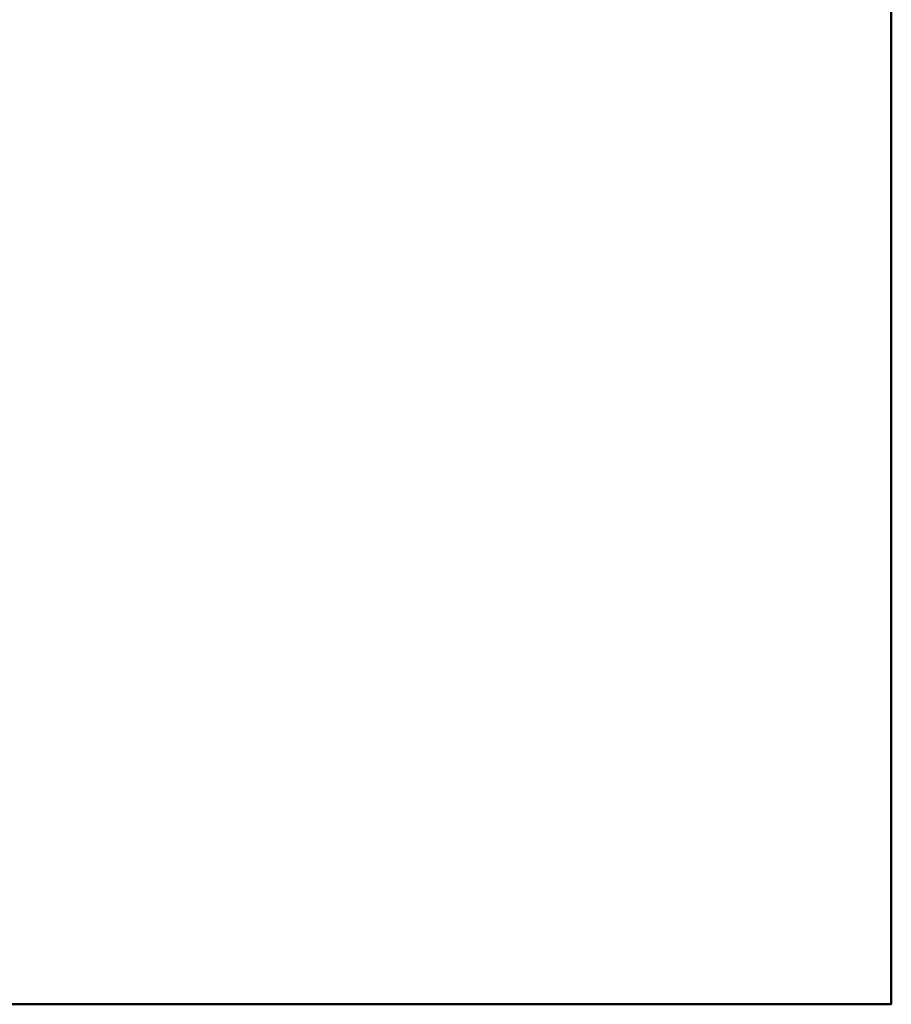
# Model space of a CAD drawing. Header units: millimetres. Extents: x -1219 to 1219, y -1219 to 1219.
# Tile 115 of 116: x 74 to 1219, y -1219 to 74. Entities that reach past the tile are written whole.
import ezdxf

# ---------------------------------------------------------------- set-up
doc = ezdxf.new("R2010")
doc.units = ezdxf.units.MM
doc.layers.add('E-LITE-EQPM', color=33, linetype='Continuous', lineweight=40)

msp = doc.modelspace()

# ---------------------------------------------------------------- meshes
at = {"layer": 'E-LITE-EQPM'}
mesh = msp.add_polyface(dxfattribs=at)
corners = [(1219.2, 1219.2), (-1219.2, 1219.2), (-1219.2, -1219.2), (1219.2, -1219.2)]
mesh.append_faces([[corners[k] for k in face] for face in [(3, 0, 1, 2)]])
mesh = msp.add_polyface(dxfattribs=at)
corners = [(1219.2, 1219.2, -304.8), (1219.2, -1219.2, -304.8), (-1219.2, -1219.2, -304.8), (-1219.2, 1219.2, -304.8)]
mesh.append_faces([[corners[k] for k in face] for face in [(2, 3, 0, 1)]])
mesh = msp.add_polyface(dxfattribs=at)
corners = [(1219.2, 1219.2), (1219.2, -1219.2), (1219.2, -1219.2, -304.8), (1219.2, 1219.2, -304.8)]
mesh.append_faces([[corners[k] for k in face] for face in [(0, 1, 2, 3)]])
mesh = msp.add_polyface(dxfattribs=at)
corners = [(1219.2, -1219.2), (-1219.2, -1219.2), (-1219.2, -1219.2, -304.8), (1219.2, -1219.2, -304.8)]
mesh.append_faces([[corners[k] for k in face] for face in [(0, 1, 2, 3)]])

doc.saveas('drawing.dxf')
